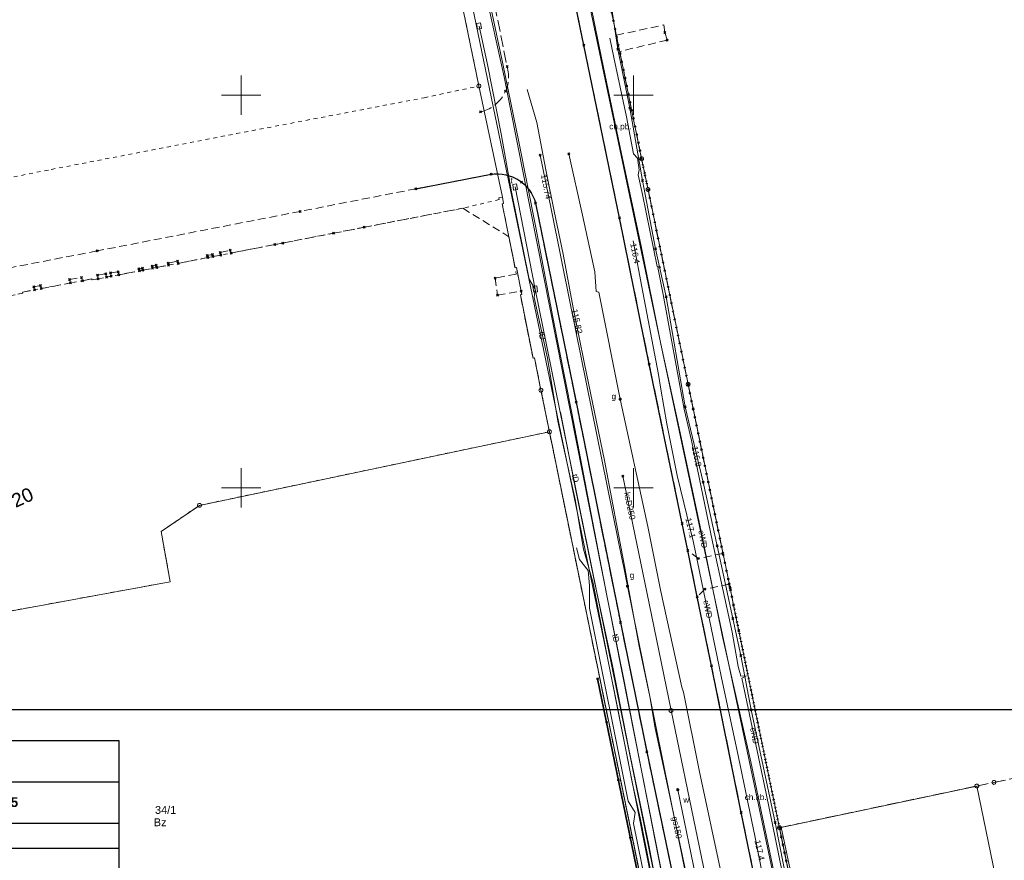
# Model space of a CAD drawing. Extents: x 6472695 to 6473494, y 5822279 to 5823456.
# Tile 40 of 51: x 6472872 to 6472997, y 5822753 to 5822860. Entities that reach past the tile are written whole.
import ezdxf
from ezdxf.enums import TextEntityAlignment as Align

# ---------------------------------------------------------------- set-up
doc = ezdxf.new("R2010")
doc.units = 0
for name, pattern in [('ACAD_ISO02W100', [15, 12, -3]), ('KROPK2', [1, 0.05, -0.95]), ('PRZER1-1', [1, 0.5, -0.5]), ('PRZER2-1', [1.5, 1, -0.5]), ('PRZER3-1', [2, 1.5, -0.5])]:
    doc.linetypes.add(name, pattern=pattern)
doc.layers.get('0').update_dxf_attribs({"linetype": 'CONTINUOUS'})
for name, color, linetype, lineweight in [('EGDE', 7, 'CONTINUOUS', 18), ('EGDE_O', 7, 'CONTINUOUS', 18), ('EGPG', 7, 'CONTINUOUS', 18), ('GESJAE', 7, 'CONTINUOUS', 50), ('GESJAE_O', 7, 'CONTINUOUS', 50), ('GSPPRB', 7, 'CONTINUOUS', 18), ('GUPPRZ_O', 7, 'CONTINUOUS', 18), ('OTKC', 7, 'CONTINUOUS', 18), ('OTKC_O', 7, 'CONTINUOUS', 18), ('OTKJ', 7, 'CONTINUOUS', 18), ('OTKK', 7, 'CONTINUOUS', 25), ('OTOO', 7, 'CONTINUOUS', 35), ('Ramka sekcyjna', 7, 'CONTINUOUS', 18), ('SUPW', 7, 'CONTINUOUS', 18), ('SUPW_O', 7, 'CONTINUOUS', 18), ('SUSP', 7, 'CONTINUOUS', 18)]:
    doc.layers.add(name, color=color, linetype=linetype, lineweight=lineweight)
for name, color, linetype, lineweight, true_color in [('EGKK', 7, 'CONTINUOUS', 18, 0x24bc24), ('EGUG', 7, 'CONTINUOUS', 18, 0x008000), ('EGUG_O', 7, 'CONTINUOUS', 18, 0x008000), ('SUEP', 1, 'CONTINUOUS', 18, 0xff0000), ('SUEP_O', 1, 'CONTINUOUS', 18, 0xff0000), ('SUGP', 7, 'CONTINUOUS', 18, 0xbfbf00), ('SUGP_O', 7, 'CONTINUOUS', 18, 0xbfbf00), ('SUGW', 7, 'CONTINUOUS', 18, 0xbfbf00), ('SUGW_O', 7, 'CONTINUOUS', 18, 0xbfbf00), ('SUKP', 7, 'CONTINUOUS', 18, 0x803300), ('SUKP_O', 7, 'CONTINUOUS', 18, 0x803300), ('SUTP', 7, 'CONTINUOUS', 18, 0xff9100), ('SUTP_O', 7, 'CONTINUOUS', 18, 0xff9100), ('SUWP', 5, 'CONTINUOUS', 18, 0x0000ff), ('SUWW', 5, 'CONTINUOUS', 18, 0x0000ff), ('SUWW_O', 5, 'CONTINUOUS', 18, 0x0000ff)]:
    doc.layers.add(name, color=color, linetype=linetype, lineweight=lineweight, true_color=true_color)
doc.styles.add('Arial', font='Arial')

# ---------------------------------------------------------------- blocks, each defined once
blk = doc.blocks.new('D_GSPPRB0')
at = {"color": 0, "lineweight": 18}
for points in [[(-0.12726, -0.12726), (0.12726, 0.12726)], [(-0.12726, 0.12726), (0.12726, -0.12726)]]:
    blk.add_lwpolyline(points, dxfattribs=at)
blk = doc.blocks.new('D_GUPGZA1')
blk.add_hatch(color=0).paths.add_polyline_path([(-0.2, 0), (-0.193185, -0.051764), (-0.173205, -0.1), (-0.141421, -0.141421), (-0.1, -0.173205), (-0.051764, -0.193185), (0, -0.2), (0.051764, -0.193185), (0.1, -0.173205), (0.141421, -0.141421), (0.173205, -0.1), (0.193185, -0.051764), (0.2, 0), (0.193185, 0.051764), (0.173205, 0.1), (0.141421, 0.141421), (0.1, 0.173205), (0.051764, 0.193185), (0, 0.2), (-0.051764, 0.193185), (-0.1, 0.173205), (-0.141421, 0.141421), (-0.173205, 0.1), (-0.193185, 0.051764)])
blk = doc.blocks.new('D_GUPIWZ1_3')
at = {"color": 0}
blk.add_lwpolyline([(0.375, -0.25), (-0.375, -0.25), (-0.375, 0.25), (0.375, 0.25)], close=True, dxfattribs=at)
blk = doc.blocks.new('D_GEPPGD1_1')
at = {"color": 0}
blk.add_lwpolyline([(0, 0.25), (0.077254, 0.237764), (0.146946, 0.202254), (0.202254, 0.146946), (0.237764, 0.077254), (0.25, 0), (0.237764, -0.077254), (0.202254, -0.146946), (0.146946, -0.202254), (0.077254, -0.237764), (0, -0.25), (-0.077254, -0.237764), (-0.146946, -0.202254), (-0.202254, -0.146946), (-0.237764, -0.077254), (-0.25, 0), (-0.237764, 0.077254), (-0.202254, 0.146946), (-0.146946, 0.202254), (-0.077254, 0.237764)], close=True, dxfattribs=at)
blk = doc.blocks.new('D_GEPPGD1_2')
blk.add_hatch(color=0).paths.add_polyline_path([(0, -0.045), (0.013906, -0.042798), (0.02645, -0.036406), (0.036406, -0.02645), (0.042798, -0.013906), (0.045, 0), (0.042798, 0.013906), (0.036406, 0.02645), (0.02645, 0.036406), (0.013906, 0.042798), (0, 0.045), (-0.013906, 0.042798), (-0.02645, 0.036406), (-0.036406, 0.02645), (-0.042798, 0.013906), (-0.045, 0), (-0.042798, -0.013906), (-0.036406, -0.02645), (-0.02645, -0.036406), (-0.013906, -0.042798)])
blk = doc.blocks.new('D_GUPIWZ1_1')
at = {"color": 0}
blk.add_lwpolyline([(0, 0.25), (0.064705, 0.241481), (0.125, 0.216506), (0.176777, 0.176777), (0.216506, 0.125), (0.241481, 0.064705), (0.25, 0), (0.241481, -0.064705), (0.216506, -0.125), (0.176777, -0.176777), (0.125, -0.216506), (0.064705, -0.241481), (0, -0.25), (-0.064705, -0.241481), (-0.125, -0.216506), (-0.176777, -0.176777), (-0.216506, -0.125), (-0.241481, -0.064705), (-0.25, 0), (-0.241481, 0.064705), (-0.216506, 0.125), (-0.176777, 0.176777), (-0.125, 0.216506), (-0.064705, 0.241481)], close=True, dxfattribs=at)
blk = doc.blocks.new('D_GUPWZA1')
blk.add_hatch(color=0).paths.add_polyline_path([(-0.2, 0), (-0.193185, -0.051764), (-0.173205, -0.1), (-0.141421, -0.141421), (-0.1, -0.173205), (-0.051764, -0.193185), (0, -0.2), (0.051764, -0.193185), (0.1, -0.173205), (0.141421, -0.141421), (0.173205, -0.1), (0.193185, -0.051764), (0.2, 0), (0.193185, 0.051764), (0.173205, 0.1), (0.141421, 0.141421), (0.1, 0.173205), (0.051764, 0.193185), (0, 0.2), (-0.051764, 0.193185), (-0.1, 0.173205), (-0.141421, 0.141421), (-0.173205, 0.1), (-0.193185, 0.051764)])
blk = doc.blocks.new('D_KOLO')
blk.add_hatch(color=0).paths.add_polyline_path([(-0.175, 0), (-0.169037, -0.045293), (-0.151554, -0.0875), (-0.123744, -0.123744), (-0.0875, -0.151554), (-0.045293, -0.169037), (0, -0.175), (0.045293, -0.169037), (0.0875, -0.151554), (0.123744, -0.123744), (0.151554, -0.0875), (0.169037, -0.045293), (0.175, 0), (0.169037, 0.045293), (0.151554, 0.0875), (0.123744, 0.123744), (0.0875, 0.151554), (0.045293, 0.169037), (0, 0.175), (-0.045293, 0.169037), (-0.0875, 0.151554), (-0.123744, 0.123744), (-0.151554, 0.0875), (-0.169037, 0.045293)])
blk = doc.blocks.new('D_GSLKOG1')
blk.add_hatch(color=0).paths.add_polyline_path([(-0.175, 0), (-0.169037, -0.045293), (-0.151554, -0.0875), (-0.123744, -0.123744), (-0.0875, -0.151554), (-0.045293, -0.169037), (0, -0.175), (0.045293, -0.169037), (0.0875, -0.151554), (0.123744, -0.123744), (0.151554, -0.0875), (0.169037, -0.045293), (0.175, 0), (0.169037, 0.045293), (0.151554, 0.0875), (0.123744, 0.123744), (0.0875, 0.151554), (0.045293, 0.169037), (0, 0.175), (-0.045293, 0.169037), (-0.0875, 0.151554), (-0.123744, 0.123744), (-0.151554, 0.0875), (-0.169037, 0.045293)])
blk = doc.blocks.new('G$C47A62AB3')
blk.add_line((25.95, -27.43), (25.95, -72.24))
at = {"linetype": 'ACAD_ISO02W100', "lineweight": 106}
blk.add_line((66.1, -77.36), (105.46, -77.36), dxfattribs=at)
blk.add_lwpolyline([(0, 0), (120.69, 0), (120.69, -195.14), (0.03, -195.14)], close=True)
at = {"color": 7}
for points in [[(-0.14, -10.54), (120.59, -10.54)], [(60.88, -148.28), (60.88, -10.54)], [(0.03, -21.03), (120.77, -21.03)], [(0.03, -27.43), (120.77, -27.43)], [(120.59, -33.83), (25.95, -33.83)], [(0.03, -40.23), (120.59, -40.23)], [(120.77, -46.64), (25.95, -46.64)], [(-0.14, -53.04), (120.59, -53.04)], [(120.77, -59.44), (0.03, -59.44)], [(120.77, -65.84), (26.21, -65.84)], [(120.77, -72.24), (0.03, -72.24)], [(0.03, -82.73), (120.59, -82.73)], [(0.03, -99.77), (120.59, -99.77)], [(0.03, -106.17), (120.59, -106.17)], [(-0.14, -112.57), (120.59, -112.57)], [(0, -118.97), (120.59, -118.97)], [(0.03, -125.37), (120.59, -125.37)], [(0.03, -131.77), (120.59, -131.77)], [(0.03, -138.17), (120.59, -138.17)]]:
    blk.add_lwpolyline(points, dxfattribs=at)
for points in [[(-0.04, -148.28), (120.69, -148.28)], [(120.59, -195.14), (0.03, -195.14)]]:
    blk.add_lwpolyline(points)
at = {"color": 7, "attachment_point": 1, "style": 'Arial'}
for s, insert, char_height, width in [('{\\fArial|b1|i0|c238|p34;MAPA DO CELÓW PROJEKTOWYCH}', (29.68, -2.04), 2.5, 64.9903), ('{\\fArial|b1|i0|c238|p34;Oznaczenie kancelaryjne zgłoszenia}', (0.87, -12.27), 2.5, 64.9903), ('{\\fArial|b1|i0|c238|p34;GK.U.6640.579.2025}', (62.07, -14.43), 2.5, 64.9903), ('{\\fArial|b1|i0|c238|p34;pracy geodezyjnej}', (0.87, -16.72), 2.5, 64.9903), ('{\\fArial|b1|i0|c238|p34;Nazwa miejscowości}', (1.08, -22.94), 2.5, 64.9903), ('{\\fArial|b1|i0|c238|p34;Gniezno}', (62.07, -22.94), 2.5, 64.9903), ('{\\fArial|b1|i0|c238|p34;identyfikator}', (27.34, -29.37), 2.5, 64.9903), ('{\\fArial|b1|i0|c238|p34;300301_1}', (62.11, -29.37), 2.5, 64.9903), ('{\\fArial|b1|i0|c238|p34;ewidencyjna}', (1.43, -33.08), 2.5, 64.9903), ('{\\fArial|b1|i0|c238|p34;nazwa}', (27.34, -35.75), 2.5, 64.9903), ('{\\fArial|b1|i0|c238|p34;Gniezno}', (62.26, -35.75), 2.5, 64.9903), ('{\\fArial|b1|i0|c238|p34;identyfikator}', (27.34, -42.18), 2.5, 64.9903), ('{\\fArial|b1|i0|c238|p34;0001}', (62.33, -42.18), 2.5, 64.9903), ('{\\fArial|b1|i0|c238|p34;ewidencyjny}', (1.22, -46.19), 2.5, 64.9903), ('{\\fArial|b1|i0|c238|p34;nazwa}', (27.34, -48.56), 2.5, 64.9903), ('{\\fArial|b1|i0|c238|p34;Gniezno}', (61.97, -48.56), 2.5, 64.9903), ('{\\fArial|b1|i0|c238|p34;1:500}', (62.36, -54.93), 2.5, 64.9903), ('{\\fArial|b1|i0|c238|p34;Nazwa układu}', (1.22, -61.55), 2.5, 64.9903), ('{\\fArial|b1|i0|c238|p34;prostokątnych}', (26.96, -61.34), 2.5, 64.9903), ('{\\fArial|b1|i0|c238|p34;2000 południk 18}', (61.98, -61.28), 2.5, 64.9903), ('{\\fArial|b1|i0|c238|p34;współrzędnych}', (0.44, -65.4), 2.5, 64.9903), ('{\\fArial|b1|i0|c238|p34;układu wysokości}', (26.96, -67.76), 2.5, 64.9903), ('{\\fArial|b1|i0|c238|p34;PL-EVRF-2007NH}', (62.22, -67.78), 2.5, 64.9903), ('{\\fArial|b1|i0|c238|p34;Oznaczenie granic obszaru, który }', (1.21, -74.15), 2.5, 64.9903), ('{\\fArial|b1|i0|c238|p34;był przedmiotem aktualizacji }', (1.21, -78.25), 2.5, 64.9903), ('{\\fArial|b0|i0|c238|p34;Informacja o służebnościach gruntowych}', (1.06, -84.53), 2.35, 64.9903), ('{\\fArial|b0|i0|c238|p34;mających wpływ na zagospodarowanie}', (1.06, -88.18), 2.35, 64.9903), ('{\\fArial|b0|i0|c238|p34;Wykonanie niniejszej mapy nie było poprzedzone}', (61.93, -86.04), 1.8, 64.9903), ('{\\fArial|b0|i0|c238|p34;ustaleniami dotyczącymi ewentualnych służebności}', (61.93, -88.94), 1.8, 64.9903), ('{\\fArial|b0|i0|c238|p34;gruntów, zlokalizowanych w granicach}', (1.06, -91.88), 2.35, 64.9903), ('{\\fArial|b0|i0|c238|p34;gruntowych, obciążających grunty położone w}', (61.93, -91.76), 1.8, 64.9903), ('{\\fArial|b0|i0|c238|p34;granicach projektowanej inwestycji budowlanej.}', (61.93, -94.66), 1.8, 64.9903), ('{\\fArial|b0|i0|c238|p34;projektowanej inwestycji}', (1.06, -95.56), 2.35, 64.9903), ('{\\fArial|b1|i0|c238|p34;Data opracowania mapy}', (1.18, -101.7), 2.5, 64.9903), ('{\\fArial|b1|i0|c238|p34;19 lutego 2025 r.}', (62.03, -101.7), 2.5, 64.9903), ('{\\fArial|b1|i0|c238|p34;Arkusz mapy ewid. nr}', (1.07, -108.13), 2.5, 64.9903), ('{\\fArial|b1|i0|c238|p34;10, 20, 28}', (62.04, -108.13), 2.5, 64.9903), ('{\\fArial|b1|i0|c238|p34;wg zasięgu}', (62.06, -114.55), 2.5, 64.9903), ('{\\fArial|b1|i0|c238|p34;Wyszyńskiego, 3 Maja, Dąbrówki}', (62.18, -120.98), 2.5, 64.9903), ('{\\fArial|b1|i0|c238|p34;Księga Wieczysta nr}', (1.34, -127.34), 2.5, 64.9903), ('{\\fArial|b1|i0|c238|p34;wg zasięgu}', (62.2, -127.34), 2.5, 64.9903), ('{\\fArial|b1|i0|c238|p34;Powierzchnia }', (1.34, -133.75), 2.5, 64.9903), ('{\\fArial|b1|i0|c238|p34;wg zasięgu}', (62.23, -133.75), 2.5, 64.9903), ('{\\fArial|b1|i0|c238|p34;6.180.17.14.1.3}', (62.12, -140.14), 2.5, 50.9014)]:
    blk.add_mtext(s, dxfattribs=dict(at, insert=insert, char_height=char_height, width=width))
at = {"attachment_point": 1, "style": 'Arial'}
for s, insert, char_height, width in [('{\\fArial|b1|i0|c238|p34;Jednostka}', (1.36, -29.37), 2.5, 64.9903), ('{\\fArial|b1|i0|c238|p34;Obręb}', (1.15, -42.18), 2.5, 64.9903), ('{\\fArial|b1|i0|c238|p34;Skala mapy}', (1.22, -55.02), 2.5, 64.9903), ('{\\fArial|b1|i0|c238|p34;Działka nr}', (1.35, -114.55), 2.5, 64.9903), ('{\\fArial|b1|i0|c238|p34;Ulica}', (1.35, -120.98), 2.5, 64.9903), ('{\\fArial|b1|i0|c238|p34;Sekcja nr}', (1.21, -140.14), 2.5, 20.0609), ('{\\fArial|b0|i0|c238|p34;..................................................................}', (1.68, -162.96), 2, 64.9903), ('{\\fArial|b0|i0|c238|p34;nazwa/imię i nazwisko wykonawcy}', (1.68, -166.24), 2, 64.9903), ('{\\fArial|b0|i0|c238|p34;podpis osoby reprezentującej wykonawcę}', (1.68, -169.51), 2, 64.9903), ('{\\fArial|b0|i0|c238|p34;..................................................................}', (2.18, -185.46), 2, 64.9903), ('{\\fArial|b0|i0|c238|p34;imię i nazwisko geodety uprawnionego,}', (2.18, -188.7), 2, 64.9903), ('{\\fArial|b0|i0|c238|p34;nr uprawnień i podpis geodety, który opracował mapę}', (2.18, -192.01), 2, 71.3822)]:
    blk.add_mtext(s, dxfattribs=dict(at, insert=insert, char_height=char_height, width=width))

msp = doc.modelspace()

# ---------------------------------------------------------------- linework, layer by layer
at = {"color": 255}
msp.add_lwpolyline([(6472822.06, 5822771.79), (6473122.06, 5822771.79), (6473122.06, 5822561.79), (6472822.06, 5822561.79)], close=True, dxfattribs=at)
at = {"layer": 'EGDE', "linetype": 'Continuous', "lineweight": 18}
for points in [[(6472943.62, 5822878.04), (6472948.29, 5822855.27), (6472951.03, 5822841.89), (6472951.84, 5822837.98), (6472956.95, 5822813.18), (6472962.29, 5822787.28), (6472962.75, 5822785.03), (6472968.58, 5822756.73), (6472971.81, 5822741.06)], [(6472952.48, 5822742.57), (6472939.28, 5822807.14), (6472938.2, 5822812.43), (6472937.38, 5822816.53), (6472937.2, 5822816.49), (6472935.58, 5822824.59), (6472935.76, 5822824.63), (6472935.07, 5822828.06), (6472934.9, 5822828.03), (6472933.27, 5822836.16), (6472933.45, 5822836.2), (6472933.29, 5822837.01), (6472930.29, 5822851.16), (6472928.94, 5822857.77), (6472926.69, 5822868.76)], [(6472834.8, 5822767.83), (6472826.57, 5822788.95), (6472850.08, 5822794.49), (6472853.88, 5822781.26), (6472890.97, 5822788.04), (6472889.81, 5822794.44), (6472894.7, 5822797.77), (6472939.28, 5822807.14), (6472952.48, 5822742.57), (6472927.85, 5822737.8), (6472888.41, 5822729.38), (6472884.42, 5822728.63)]]:
    msp.add_lwpolyline(points, dxfattribs=at)
msp.add_lwpolyline([(6472996.96, 5822746.37), (6472993.72, 5822762.04), (6472968.58, 5822756.73), (6472971.81, 5822741.06)], close=True, dxfattribs=at)
at = {"layer": 'EGKK', "linetype": 'PRZER3-1', "lineweight": 18}
msp.add_lwpolyline([(6472993.72, 5822762.04), (6472995.91, 5822762.5), (6473022.07, 5822767.89), (6473021.86, 5822756.53), (6473021.87, 5822751.63), (6473021.92, 5822738.34), (6473021.93, 5822733.29), (6473022.83, 5822725.57), (6473024.75, 5822718.15), (6473027.57, 5822708.54), (6473026.58, 5822708.28), (6473015.56, 5822705.19), (6473012.79, 5822704.41), (6473014.18, 5822699.9), (6473006.86, 5822688.42), (6472983.71, 5822683.31), (6472974.44, 5822728.32), (6472971.81, 5822741.06), (6472968.58, 5822756.73)], close=True, dxfattribs=at)
at = {"layer": 'EGUG', "linetype": 'PRZER1-1', "lineweight": 18}
for points in [[(6472899.47, 5822999.9), (6472917.65, 5823004.79), (6472920.65, 5822991.5), (6472928.16, 5822955.75), (6472929.08, 5822951.37), (6472936.79, 5822912.54), (6472940.61, 5822894.27), (6472943.62, 5822878.04), (6472948.29, 5822855.27), (6472951.03, 5822841.89), (6472951.84, 5822837.98), (6472956.95, 5822813.18), (6472962.29, 5822787.28), (6472962.75, 5822785.03), (6472968.58, 5822756.73), (6472971.81, 5822741.06), (6472974.44, 5822728.32), (6472983.71, 5822683.31), (6472985.51, 5822675.13), (6472989.41, 5822656.05), (6472990.11, 5822652.62), (6472993.59, 5822651.16)], [(6472862.21, 5822837.82), (6472875.83, 5822840.54), (6472899.41, 5822845.09), (6472923.33, 5822849.66), (6472930.29, 5822851.16), (6472928.94, 5822857.77), (6472926.69, 5822868.76), (6472923.49, 5822884.39), (6472919.92, 5822901.86), (6472916.38, 5822919.13), (6472916.32, 5822919.12), (6472913.25, 5822933.82), (6472910.08, 5822948.94), (6472909.76, 5822950.51), (6472906.5, 5822966.02), (6472902.98, 5822982.86), (6472902.42, 5822985.47), (6472901.78, 5822988.51)], [(6472933.29, 5822837.01), (6472932.84, 5822836.92), (6472932.89, 5822836.7), (6472928.24, 5822835.6), (6472900.22, 5822830.18), (6472885.43, 5822827.31), (6472881, 5822826.47), (6472880.98, 5822826.6), (6472872.17, 5822824.92), (6472872.2, 5822824.78), (6472867.56, 5822823.89)], [(6472952.48, 5822742.57), (6472939.28, 5822807.14), (6472938.2, 5822812.43), (6472937.38, 5822816.53), (6472937.2, 5822816.49), (6472935.58, 5822824.59), (6472935.76, 5822824.63), (6472935.07, 5822828.06), (6472934.9, 5822828.03), (6472933.27, 5822836.16), (6472933.45, 5822836.2), (6472933.29, 5822837.01)], [(6472834.8, 5822767.83), (6472826.57, 5822788.95), (6472850.08, 5822794.49), (6472853.88, 5822781.26), (6472890.97, 5822788.04), (6472889.81, 5822794.44), (6472894.7, 5822797.77), (6472939.28, 5822807.14), (6472952.48, 5822742.57), (6472927.85, 5822737.8), (6472888.41, 5822729.38), (6472884.42, 5822728.63)]]:
    msp.add_lwpolyline(points, dxfattribs=at)
msp.add_lwpolyline([(6472993.72, 5822762.04), (6472995.91, 5822762.5), (6473022.07, 5822767.89), (6473021.86, 5822756.53), (6473021.87, 5822751.63), (6473021.92, 5822738.34), (6473021.93, 5822733.29), (6473022.83, 5822725.57), (6473024.75, 5822718.15), (6473027.57, 5822708.54), (6473026.58, 5822708.28), (6473015.56, 5822705.19), (6473012.79, 5822704.41), (6473014.18, 5822699.9), (6473006.86, 5822688.42), (6472983.71, 5822683.31), (6472974.44, 5822728.32), (6472971.81, 5822741.06), (6472968.58, 5822756.73)], close=True, dxfattribs=at)
at = {"layer": 'GESJAE', "linetype": 'KROPK2', "lineweight": 50, "elevation": 10.22}
for points in [[(6472943.62, 5822878.04), (6472948.29, 5822855.27), (6472951.03, 5822841.89), (6472951.84, 5822837.98), (6472956.95, 5822813.18), (6472962.29, 5822787.28), (6472962.75, 5822785.03), (6472968.58, 5822756.73), (6472971.81, 5822741.06)], [(6473105.09, 5822706.12), (6473085.72, 5822699.25), (6473085.22, 5822702.05), (6473043.57, 5822688.83), (6473036.98, 5822676.43), (6473019.75, 5822666.38), (6472997.96, 5822653.73), (6472993.59, 5822651.16), (6472990.11, 5822652.62), (6472989.41, 5822656.05), (6472985.51, 5822675.13), (6472983.71, 5822683.31), (6472974.44, 5822728.32), (6472971.81, 5822741.06), (6472968.58, 5822756.73), (6472962.75, 5822785.03), (6472962.29, 5822787.28), (6472956.95, 5822813.18), (6472951.84, 5822837.98), (6472951.03, 5822841.89), (6472948.29, 5822855.27), (6472943.62, 5822878.04)]]:
    msp.add_lwpolyline(points, dxfattribs=at)
at = {"layer": 'OTKC', "linetype": 'PRZER2-1', "lineweight": 18, "elevation": 10.18}
for points in [[(6472943.62, 5822878.04), (6472947.75, 5822857.87), (6472947.8, 5822857.63), (6472953.86, 5822858.93), (6472953.98, 5822857.97), (6472954.29, 5822856.99), (6472948.23, 5822855.56), (6472948.29, 5822855.27), (6472951.03, 5822841.89), (6472951.84, 5822837.98), (6472952.94, 5822832.63), (6472956.95, 5822813.18), (6472957.09, 5822812.5), (6472957.59, 5822810.06), (6472959.2, 5822802.25), (6472959.61, 5822800.25), (6472959.72, 5822799.75), (6472961.38, 5822791.66), (6472958.25, 5822791.01), (6472956.9, 5822792.01), (6472956.19, 5822795.45), (6472952, 5822815.74), (6472948.2, 5822834.36), (6472943.66, 5822856.35), (6472939.58, 5822876.03, -0.222648)], [(6472957.13, 5822740.45), (6472951.69, 5822766.4), (6472948.33, 5822782.87), (6472942.69, 5822810.89), (6472937.51, 5822836.25, 0.380611), (6472931.86, 5822839.92), (6472922.27, 5822838.07), (6472907.54, 5822835.2), (6472881.65, 5822830.16), (6472858.87, 5822825.75)]]:
    msp.add_lwpolyline(points, format="xyb", dxfattribs=at)
msp.add_lwpolyline([(6472871.56, 5822824.66), (6472872.2, 5822824.78), (6472872.17, 5822824.92), (6472873.68, 5822825.2), (6472873.59, 5822825.6), (6472874.45, 5822825.78), (6472874.54, 5822825.37), (6472878.25, 5822826.08), (6472878.14, 5822826.51), (6472879.66, 5822826.78), (6472879.78, 5822826.37), (6472880.98, 5822826.6), (6472881, 5822826.47), (6472881.8, 5822826.62), (6472881.7, 5822827.07), (6472882.78, 5822827.26), (6472882.84, 5822826.82), (6472883.47, 5822826.94), (6472883.38, 5822827.38), (6472884.35, 5822827.52), (6472884.42, 5822827.12), (6472885.43, 5822827.31), (6472887.04, 5822827.63), (6472886.98, 5822827.88), (6472887.43, 5822827.98), (6472887.48, 5822827.71), (6472888.71, 5822827.95), (6472888.66, 5822828.24), (6472889.19, 5822828.34), (6472889.26, 5822828.06), (6472890.74, 5822828.35), (6472890.71, 5822828.6), (6472891.91, 5822828.87), (6472891.97, 5822828.58), (6472895.75, 5822829.32), (6472895.7, 5822829.58), (6472896.34, 5822829.71), (6472896.39, 5822829.44), (6472897.4, 5822829.64), (6472897.32, 5822829.96), (6472898.63, 5822830.26), (6472898.72, 5822829.89), (6472900.22, 5822830.18), (6472904.28, 5822830.97), (6472905.31, 5822831.17), (6472911.79, 5822832.42), (6472913.32, 5822832.72), (6472915.67, 5822833.17), (6472928.24, 5822835.6), (6472934.11, 5822831.97), (6472935.06, 5822827.2), (6472932.36, 5822826.7), (6472932.66, 5822824.51), (6472935.68, 5822825.03), (6472935.76, 5822824.63), (6472935.58, 5822824.59), (6472937.2, 5822816.49), (6472937.38, 5822816.53), (6472938.2, 5822812.43), (6472938.25, 5822812.17), (6472939.28, 5822807.14), (6472944.83, 5822780.02), (6472945.67, 5822775.88), (6472952.48, 5822742.57)], dxfattribs=at)
msp.add_lwpolyline([(6472973.03, 5822735.13), (6472971.61, 5822742.05), (6472968.58, 5822756.73), (6472967.37, 5822762.61), (6472965.13, 5822773.48), (6472963.41, 5822781.83), (6472962.75, 5822785.03), (6472962.34, 5822787.03), (6472962.29, 5822787.24), (6472962.19, 5822787.74), (6472959.06, 5822787.09), (6472958.1, 5822786.12), (6472959.93, 5822777.33), (6472963.7, 5822758.68), (6472967.5, 5822740.35), (6472967.56, 5822740.05), (6472969.21, 5822740.31), (6472969.53, 5822738.78), (6472967.87, 5822738.51), (6472968.6, 5822734.8), (6472969.82, 5822734.71)], close=True, dxfattribs=at)
at = {"layer": 'OTKJ', "color": 4, "linetype": 'PRZER3-1', "lineweight": 18, "true_color": 0x00ffff, "elevation": 10.18}
msp.add_lwpolyline([(6472900.8, 5822990.16, -0.410377), (6472906.86, 5822985.38), (6472908.71, 5822976.35), (6472910.96, 5822965.41), (6472912.33, 5822958.55), (6472915.01, 5822945.49), (6472919.9, 5822921.94), (6472924.93, 5822897.22), (6472928.27, 5822881.28), (6472930.7, 5822869.36), (6472933.89, 5822853.64, -0.431777), (6472930.5, 5822847.85)], format="xyb", dxfattribs=at)
at = {"layer": 'OTKJ', "linetype": 'PRZER3-1', "lineweight": 18, "elevation": 10.18}
for points in [[(6472967.5, 5822740.35), (6472963.7, 5822758.68), (6472959.93, 5822777.33), (6472958.1, 5822786.12), (6472956.9, 5822792.01), (6472956.19, 5822795.45), (6472952, 5822815.74), (6472948.2, 5822834.36), (6472943.66, 5822856.35), (6472939.58, 5822876.03, -0.225842)], [(6472931.86, 5822839.92, -0.380611), (6472937.51, 5822836.25), (6472942.69, 5822810.89), (6472948.33, 5822782.87), (6472951.69, 5822766.4), (6472957.13, 5822740.45), (6472959.71, 5822727.87), (6472961.72, 5822717.92), (6472967.7, 5822688.68), (6472971.92, 5822668.47), (6472976.7, 5822644.79)]]:
    msp.add_lwpolyline(points, format="xyb", dxfattribs=at)
at = {"layer": 'OTKK', "linetype": 'Continuous', "lineweight": 25, "elevation": 10.18}
for points in [[(6472967.5, 5822740.35), (6472963.7, 5822758.68), (6472959.93, 5822777.33), (6472958.1, 5822786.12), (6472956.9, 5822792.01), (6472956.19, 5822795.45), (6472952, 5822815.74), (6472948.2, 5822834.36), (6472943.66, 5822856.35), (6472939.58, 5822876.03, -0.222648)], [(6472922.27, 5822838.07), (6472931.86, 5822839.92, -0.380611), (6472937.51, 5822836.25), (6472942.69, 5822810.89), (6472948.33, 5822782.87), (6472951.69, 5822766.4), (6472957.13, 5822740.45)]]:
    msp.add_lwpolyline(points, format="xyb", dxfattribs=at)
at = {"layer": 'OTOO', "linetype": 'Continuous', "lineweight": 35, "elevation": 10.18}
msp.add_lwpolyline([(6472945.42, 5822775.68), (6472952.24, 5822742.58), (6472949.05, 5822741.9)], dxfattribs=at)
at = {"layer": 'OTOO', "linetype": 'Continuous', "lineweight": 18, "elevation": 10.18}
for points in [[(6472973.05, 5822735.15), (6472968.57, 5822756.75), (6472968.81, 5822756.78)], [(6472968.81, 5822756.78), (6472973.37, 5822735.24), (6472973.05, 5822735.15)]]:
    msp.add_lwpolyline(points, dxfattribs=at)
at = {"layer": 'Ramka sekcyjna', "color": 7, "linetype": 'Continuous', "lineweight": 18, "elevation": 100, "flags": 128}
for points in [[(6472900, 5822847.5), (6472900, 5822852.5)], [(6472950, 5822847.5), (6472950, 5822852.5)], [(6472902.5, 5822850), (6472897.5, 5822850)], [(6472952.5, 5822850), (6472947.5, 5822850)]]:
    msp.add_lwpolyline(points, dxfattribs=at)
at = {"layer": 'Ramka sekcyjna', "linetype": 'Continuous', "lineweight": 18, "elevation": 100, "flags": 128}
for points in [[(6472900, 5822797.5), (6472900, 5822802.5)], [(6472950, 5822797.5), (6472950, 5822802.5)], [(6472902.5, 5822800), (6472897.5, 5822800)], [(6472952.5, 5822800), (6472947.5, 5822800)]]:
    msp.add_lwpolyline(points, dxfattribs=at)
at = {"layer": 'SUEP', "linetype": 'Continuous', "lineweight": 18, "elevation": 10.14}
for points in [[(6472932.32, 5822921.09), (6472937.48, 5822895.53), (6472941.53, 5822875.05), (6472953.43, 5822818.49), (6472964.77, 5822765.08), (6472976.97, 5822707.35), (6472988.37, 5822655.81), (6472991.48, 5822646.77), (6472996.79, 5822637.16), (6472991.46, 5822633.14), (6472991.21, 5822631.96), (6472993.91, 5822632.3)], [(6472971.21, 5822735.21), (6472967.54, 5822752.78), (6472964.95, 5822765.13), (6472961.29, 5822781.25), (6472958.6, 5822794.43), (6472955.8, 5822807.61), (6472953.43, 5822818.49), (6472950.96, 5822830.75), (6472948.29, 5822843.33), (6472945.93, 5822854.74), (6472944.16, 5822863.31), (6472941.69, 5822875.97), (6472941.12, 5822878.62), (6472939.14, 5822888.29), (6472937.02, 5822894.61)], [(6472969.79, 5822746.94), (6472966.88, 5822761.08), (6472963.79, 5822775.79), (6472964.37, 5822776.06), (6472963.66, 5822776.03), (6472963.34, 5822777.27), (6472962.55, 5822781.64), (6472960.06, 5822793.11), (6472957.38, 5822806.01), (6472956.44, 5822810.03), (6472953.77, 5822824.62), (6472953.07, 5822828.06), (6472953.47, 5822828.1), (6472952.99, 5822828.16), (6472951.12, 5822837.36), (6472950.57, 5822839.86), (6472950.73, 5822840.5), (6472950.48, 5822841.97), (6472950, 5822842.53), (6472949.12, 5822847.25), (6472947.47, 5822854.77), (6472946.99, 5822857.26)], [(6472949.95, 5822831.44), (6472951.19, 5822824.92), (6472953.19, 5822814.44), (6472953.49, 5822812.58), (6472954.24, 5822808.13), (6472955.55, 5822801.56), (6472957.63, 5822793.04), (6472961.14, 5822776.02), (6472963.36, 5822765.7), (6472965.5, 5822755.5), (6472967.72, 5822744.03), (6472970.33, 5822731.15), (6472972.91, 5822718.64), (6472975.25, 5822707.59)], [(6472942.71, 5822792.38), (6472943.12, 5822790.88), (6472944.22, 5822789.47), (6472944.4, 5822787.57), (6472944.39, 5822784.66), (6472949.31, 5822760.09), (6472950.22, 5822758.65), (6472949.99, 5822757.27), (6472955.49, 5822730.33), (6472956.51, 5822728.8), (6472956.58, 5822727.49), (6472955.81, 5822726.21), (6472956.17, 5822726.23), (6472958.36, 5822718.17), (6472962.03, 5822699.73), (6472962.8, 5822698.2), (6472962.59, 5822697.03)]]:
    msp.add_lwpolyline(points, dxfattribs=at)
at = {"layer": 'SUGP', "linetype": 'Continuous', "lineweight": 18, "elevation": 10.14}
for points in [[(6472965.71, 5822707.55), (6472965.33, 5822709.32), (6472961.52, 5822727.29), (6472959.08, 5822739.07), (6472957.14, 5822748.9), (6472954.43, 5822761.49), (6472952.76, 5822769.4), (6472952.06, 5822773.45), (6472950.72, 5822779.84), (6472949.3, 5822787.42), (6472948.87, 5822789.81), (6472946.29, 5822803.48), (6472943.75, 5822815.78), (6472942.29, 5822822.9), (6472941.03, 5822829.77), (6472939.87, 5822835.23), (6472938.81, 5822840.49), (6472937.68, 5822846.53), (6472936.43, 5822850.7)], [(6472965.01, 5822709.52), (6472962.04, 5822724.15), (6472959.31, 5822737.65), (6472958.92, 5822739.6), (6472951.99, 5822773.86), (6472949.83, 5822784.54), (6472949.23, 5822787.47), (6472948.7, 5822790.09), (6472948.64, 5822790.41), (6472942.02, 5822823.08), (6472939.5, 5822835.54), (6472938.12, 5822842.36)], [(6472941.75, 5822842.51), (6472943.49, 5822834.72), (6472945.05, 5822827.52), (6472945.25, 5822824.99), (6472945.58, 5822824.93), (6472948.3, 5822811.28), (6472951.8, 5822795.07), (6472953.48, 5822786.81), (6472956.15, 5822774.64), (6472956.34, 5822773.99), (6472958.38, 5822763.86), (6472961.18, 5822750.96), (6472962.9, 5822741.93), (6472964.99, 5822732.92), (6472968.76, 5822715.21), (6472971.84, 5822699.16)]]:
    msp.add_lwpolyline(points, dxfattribs=at)
at = {"layer": 'SUKP', "linetype": 'Continuous', "lineweight": 18, "elevation": 10.14}
msp.add_lwpolyline([(6472968.38, 5822705.98), (6472965.45, 5822720.12), (6472963.67, 5822728.72), (6472961.49, 5822739.24), (6472954.77, 5822771.64), (6472951.68, 5822786.72), (6472951.43, 5822787.94), (6472948.64, 5822801.5)], dxfattribs=at)
at = {"layer": 'SUSP', "linetype": 'Continuous', "lineweight": 18, "elevation": 10.14}
msp.add_lwpolyline([(6472974.23, 5822727.52), (6472970.9, 5822742.98), (6472969.65, 5822749.22), (6472968.02, 5822757.39), (6472965, 5822771.72), (6472963.68, 5822778.65), (6472962.64, 5822783.38), (6472960.63, 5822792.6), (6472958.86, 5822800.74), (6472956.59, 5822810.33), (6472954.14, 5822824.33), (6472952.79, 5822830.42), (6472951.12, 5822839.12), (6472949.51, 5822848.35), (6472948, 5822855.86), (6472947.34, 5822860.12), (6472945.45, 5822868.86), (6472943.32, 5822877.96)], dxfattribs=at)
at = {"layer": 'SUTP', "linetype": 'Continuous', "lineweight": 18, "elevation": 10.14}
for points in [[(6472917.04, 5822921.37), (6472929.96, 5822858.97), (6472946.71, 5822778.13), (6472960.78, 5822707.59), (6472973.12, 5822646.95), (6472974.32, 5822640.3)], [(6472974.32, 5822640.3), (6472973.22, 5822648.76), (6472961.82, 5822709.35), (6472933.53, 5822852.34), (6472931.02, 5822863.67), (6472926.09, 5822887.63)], [(6472962.2, 5822707.71), (6472961.82, 5822709.35), (6472959.63, 5822720.51), (6472956.91, 5822734.18), (6472955.65, 5822740.38), (6472952.77, 5822755.09), (6472950.36, 5822767.29), (6472948.76, 5822775.6), (6472946.62, 5822786.09), (6472944.57, 5822796.85), (6472942.12, 5822809.5), (6472939.71, 5822821.72), (6472937.55, 5822833.14), (6472935.39, 5822844.04), (6472933.34, 5822853.98), (6472930.37, 5822867.96), (6472928.03, 5822879.2), (6472926.34, 5822887.6)], [(6472960.6, 5822707.68), (6472958.24, 5822719.52), (6472956.74, 5822726.78), (6472956.74, 5822728.9), (6472954.83, 5822737.7), (6472954.89, 5822739.05), (6472954.64, 5822738.83), (6472950.84, 5822758), (6472949.87, 5822762.33), (6472948, 5822771.83), (6472946.71, 5822778.13), (6472944.85, 5822787.87), (6472943.63, 5822792.18), (6472942.56, 5822798.53), (6472940.37, 5822808.49), (6472939.05, 5822816.51), (6472937.33, 5822824.24), (6472937.47, 5822825.3), (6472936.71, 5822826.57), (6472934.47, 5822837.67), (6472933.13, 5822845.05), (6472931.41, 5822853.88), (6472930.31, 5822858.79)], [(6472934.91, 5822838.31), (6472937.47, 5822825.3), (6472955.04, 5822738.88), (6472959.88, 5822713.89), (6472964.04, 5822692.85), (6472967.12, 5822678.65), (6472970.72, 5822661.83), (6472973.08, 5822648.25), (6472974.32, 5822640.3)], [(6472940.71, 5822809.64), (6472942.56, 5822800.08), (6472944.92, 5822788.47), (6472947.3, 5822777.4), (6472949.37, 5822766.94), (6472951.94, 5822754.49), (6472954.89, 5822739.05), (6472957.01, 5822728.92), (6472959.88, 5822713.89), (6472961.43, 5822707.36)]]:
    msp.add_lwpolyline(points, dxfattribs=at)
at = {"layer": 'SUWP', "linetype": 'Continuous', "lineweight": 18, "elevation": 10.14}
msp.add_lwpolyline([(6472967.26, 5822707.57), (6472964.66, 5822719.64), (6472962.75, 5822728.89), (6472961.64, 5822733.77), (6472960.67, 5822737.28), (6472955.63, 5822761.57)], dxfattribs=at)

# ---------------------------------------------------------------- block references
at = {"xscale": 0.5, "yscale": 0.5, "zscale": 0.5}
msp.add_blockref('G$C47A62AB3', (6472824.07, 5822767.83, 10.18), dxfattribs=at)
at = {"layer": 'EGPG', "color": 7, "linetype": 'Continuous', "lineweight": 18}
for name, p in [('D_GEPPGD1_2', (6472928.94, 5822857.77)), ('D_GEPPGD1_2', (6472948.29, 5822855.27)), ('D_GEPPGD1_1', (6472930.29, 5822851.16)), ('D_GEPPGD1_2', (6472923.33, 5822849.66)), ('D_GEPPGD1_2', (6472899.41, 5822845.09)), ('D_GEPPGD1_1', (6472951.03, 5822841.89)), ('D_GEPPGD1_2', (6472875.83, 5822840.54)), ('D_GEPPGD1_1', (6472951.84, 5822837.98)), ('D_GEPPGD1_2', (6472932.84, 5822836.92)), ('D_GEPPGD1_2', (6472933.29, 5822837.01)), ('D_GEPPGD1_2', (6472928.24, 5822835.6)), ('D_GEPPGD1_2', (6472932.89, 5822836.7)), ('D_GEPPGD1_2', (6472933.27, 5822836.16)), ('D_GEPPGD1_2', (6472933.45, 5822836.2)), ('D_GEPPGD1_2', (6472900.22, 5822830.18)), ('D_GEPPGD1_2', (6472934.9, 5822828.03)), ('D_GEPPGD1_2', (6472935.07, 5822828.06)), ('D_GEPPGD1_2', (6472885.43, 5822827.31)), ('D_GEPPGD1_2', (6472880.98, 5822826.6)), ('D_GEPPGD1_2', (6472881, 5822826.47)), ('D_GEPPGD1_2', (6472872.17, 5822824.92)), ('D_GEPPGD1_2', (6472872.2, 5822824.78)), ('D_GEPPGD1_2', (6472935.58, 5822824.59)), ('D_GEPPGD1_2', (6472935.76, 5822824.63)), ('D_GEPPGD1_2', (6472937.2, 5822816.49)), ('D_GEPPGD1_2', (6472937.38, 5822816.53)), ('D_GEPPGD1_1', (6472956.95, 5822813.18)), ('D_GEPPGD1_1', (6472938.2, 5822812.43))]:
    msp.add_blockref(name, p, dxfattribs=at)
at = {"layer": 'EGPG', "linetype": 'Continuous', "lineweight": 18}
for name, p in [('D_GEPPGD1_1', (6472939.28, 5822807.14)), ('D_GEPPGD1_1', (6472894.7, 5822797.77)), ('D_GEPPGD1_2', (6472889.81, 5822794.44)), ('D_GEPPGD1_2', (6472890.97, 5822788.04)), ('D_GEPPGD1_2', (6472962.29, 5822787.28)), ('D_GEPPGD1_2', (6472962.75, 5822785.03)), ('D_GEPPGD1_1', (6472993.72, 5822762.04)), ('D_GEPPGD1_1', (6472995.91, 5822762.5)), ('D_GEPPGD1_1', (6472968.58, 5822756.73))]:
    msp.add_blockref(name, p, dxfattribs=at)
at = {"layer": 'GSPPRB', "color": 7, "linetype": 'Continuous', "lineweight": 18}
for p in [(6472953.98, 5822857.97, 10.28), (6472954.29, 5822856.99, 10.28), (6472943.66, 5822856.35, 10.28), (6472948, 5822855.86, 10.28), (6472933.89, 5822853.64, 10.28), (6472933.7, 5822850.52, 10.28), (6472949.51, 5822848.35, 10.28), (6472930.5, 5822847.85, 10.28), (6472938.12, 5822842.36, 10.28), (6472941.75, 5822842.51, 10.28), (6472931.86, 5822839.92, 10.28), (6472922.27, 5822838.07, 10.28), (6472935.74, 5822838.9, 10.28), (6472951.12, 5822839.12, 10.28), (6472937.51, 5822836.25, 10.28), (6472907.54, 5822835.2, 10.28), (6472948.2, 5822834.36, 10.28), (6472915.67, 5822833.17, 10.28), (6472911.79, 5822832.42, 10.28), (6472904.28, 5822830.97, 10.28), (6472905.31, 5822831.17, 10.28), (6472952.79, 5822830.42, 10.28), (6472881.65, 5822830.16, 10.28), (6472895.7, 5822829.58, 10.28), (6472895.75, 5822829.32, 10.28), (6472896.34, 5822829.71, 10.28), (6472896.39, 5822829.44, 10.28), (6472897.32, 5822829.96, 10.28), (6472897.4, 5822829.64, 10.28), (6472898.63, 5822830.26, 10.28), (6472898.72, 5822829.89, 10.28), (6472886.98, 5822827.88, 10.28), (6472887.43, 5822827.98, 10.28), (6472888.66, 5822828.24, 10.28), (6472888.71, 5822827.95, 10.28), (6472889.19, 5822828.34, 10.28), (6472889.26, 5822828.06, 10.28), (6472890.71, 5822828.6, 10.28), (6472890.74, 5822828.35, 10.28), (6472891.91, 5822828.87, 10.28), (6472891.97, 5822828.58, 10.28), (6472879.66, 5822826.78, 10.28), (6472881.7, 5822827.07, 10.28), (6472881.8, 5822826.62, 10.28), (6472882.78, 5822827.26, 10.28), (6472882.84, 5822826.82, 10.28), (6472883.38, 5822827.38, 10.28), (6472883.47, 5822826.94, 10.28), (6472884.35, 5822827.52, 10.28), (6472884.42, 5822827.12, 10.28), (6472887.04, 5822827.63, 10.28), (6472887.48, 5822827.71, 10.28), (6472932.36, 5822826.7, 10.28), (6472873.59, 5822825.6, 10.28), (6472874.45, 5822825.78, 10.28), (6472874.54, 5822825.37, 10.28), (6472878.14, 5822826.51, 10.28), (6472878.25, 5822826.08, 10.28), (6472879.78, 5822826.37, 10.28), (6472873.68, 5822825.2, 10.28), (6472932.66, 5822824.51, 10.28), (6472935.68, 5822825.03, 10.28), (6472954.14, 5822824.33, 10.28), (6472952, 5822815.74, 10.28), (6472942.69, 5822810.89, 10.28), (6472956.59, 5822810.33, 10.28), (6472957.59, 5822810.06, 10.28)]:
    msp.add_blockref('D_GSPPRB0', p, dxfattribs=at)
at = {"layer": 'GSPPRB', "linetype": 'Continuous', "lineweight": 18}
for p in [(6472948.64, 5822801.5, 10.28), (6472958.86, 5822800.74, 10.28), (6472956.19, 5822795.45, 10.28), (6472956.9, 5822792.01, 10.28), (6472960.63, 5822792.6, 10.28), (6472961.38, 5822791.66, 10.28), (6472958.25, 5822791.01, 10.28), (6472962.19, 5822787.74, 10.28), (6472959.06, 5822787.09, 10.28), (6472962.29, 5822787.24, 10.28), (6472962.34, 5822787.03, 10.28), (6472958.1, 5822786.12, 10.28), (6472948.33, 5822782.87, 10.28), (6472962.64, 5822783.38, 10.28), (6472963.41, 5822781.83, 10.28), (6472963.68, 5822778.65, 10.28), (6472959.93, 5822777.33, 10.28), (6472965, 5822771.72, 10.28), (6472951.69, 5822766.4, 10.28), (6472951.69, 5822766.4, 10.28), (6472951.69, 5822766.4, 10.28), (6472951.69, 5822766.4, 10.28), (6472951.69, 5822766.4, 10.28), (6472951.69, 5822766.4, 10.28), (6472963.7, 5822758.68, 10.28), (6472968.02, 5822757.39, 10.28)]:
    msp.add_blockref('D_GSPPRB0', p, dxfattribs=at)
at = {"layer": 'OTOO', "linetype": 'Continuous', "lineweight": 35, "rotation": 281.6424251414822}
for name, p in [('D_GSLKOG1', (6472945.42, 5822775.68, 10.18)), ('D_KOLO', (6472946.56, 5822770.15, 10.18)), ('D_KOLO', (6472946.56, 5822770.15, 10.18)), ('D_KOLO', (6472948.07, 5822762.8, 10.18)), ('D_KOLO', (6472948.07, 5822762.8, 10.18)), ('D_KOLO', (6472949.59, 5822755.46, 10.18)), ('D_KOLO', (6472949.59, 5822755.46, 10.18))]:
    msp.add_blockref(name, p, dxfattribs=at)
at = {"layer": 'SUGW', "color": 52, "linetype": 'Continuous', "lineweight": 18, "true_color": 0xbfbf00}
msp.add_blockref('D_GUPGZA1', (6472948.3, 5822811.28, 10.16), dxfattribs=at)
at = {"layer": 'SUGW', "linetype": 'Continuous', "lineweight": 18, "rotation": 8.282386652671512}
msp.add_blockref('D_GUPGZA1', (6472949.23, 5822787.47, 10.16), dxfattribs=at)
at = {"layer": 'SUPW', "color": 7, "linetype": 'Continuous', "lineweight": 18}
for p, rotation in [((6472930.31, 5822858.79, 10.18), 280.3639079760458), ((6472934.91, 5822838.31, 10.18), 99.39443274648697), ((6472937.47, 5822825.3, 10.18), 279.0022004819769)]:
    msp.add_blockref('D_GUPIWZ1_3', p, dxfattribs=dict(at, rotation=rotation))
at = {"layer": 'SUPW', "linetype": 'Continuous', "lineweight": 18}
msp.add_blockref('D_GUPIWZ1_1', (6472954.77, 5822771.64, 10.18), dxfattribs=at)
at = {"layer": 'SUWW', "linetype": 'Continuous', "lineweight": 18, "rotation": 191.6123820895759}
msp.add_blockref('D_GUPWZA1', (6472955.63, 5822761.57, 10.16), dxfattribs=at)

# ---------------------------------------------------------------- texts
at = {"layer": 'EGDE_O', "linetype": 'Continuous', "lineweight": 0, "style": 'Arial'}
msp.add_text('34/1', height=1, dxfattribs=at).set_placement((6472890.39, 5822758.49, 10.8), align=Align.CENTER)
at = {"layer": 'EGUG_O', "linetype": 'Continuous', "lineweight": 0, "style": 'Arial'}
msp.add_text('Bz', height=1, dxfattribs=at).set_placement((6472889.69, 5822756.92, 10.8), align=Align.CENTER)
at = {"layer": 'GESJAE_O', "linetype": 'Continuous', "lineweight": 0, "style": 'Arial'}
msp.add_text('Arkusz nr 20', height=1.75, rotation=24.3576, dxfattribs=at).set_placement((6472867.49, 5822795.72, 10.8), align=Align.CENTER)
at = {"layer": 'GUPPRZ_O', "color": 52, "linetype": 'Continuous', "lineweight": 0, "true_color": 0xbfbf00, "style": 'Arial'}
for s, rotation, p in [('115.74', 281.7123, (6472938.18, 5822839.83, 10.8)), ('115.82', 282.1601, (6472942.1, 5822822.68, 10.8))]:
    msp.add_text(s, height=0.75, rotation=rotation, dxfattribs=at).set_placement(p)
at = {"layer": 'GUPPRZ_O', "color": 1, "linetype": 'Continuous', "lineweight": 0, "true_color": 0xff0000, "style": 'Arial'}
msp.add_text('116.4', height=0.75, rotation=281.0756, dxfattribs=at).set_placement((6472949.58, 5822831.07, 10.8))
at = {"layer": 'GUPPRZ_O', "linetype": 'Continuous', "lineweight": 0, "style": 'Arial'}
for s, rotation, p in [('116.8', 281.5436, (6472957.41, 5822805.21, 10.8)), ('117.4', 283.2584, (6472965.39, 5822755.07, 10.8))]:
    msp.add_text(s, height=0.75, rotation=rotation, dxfattribs=at).set_placement(p)
msp.add_text('117.1', height=0.75, rotation=283.1792, dxfattribs=at).set_placement((6472957.19, 5822793.53, 10.8), align=Align.RIGHT)
at = {"layer": 'OTKC_O', "color": 4, "linetype": 'Continuous', "lineweight": 0, "true_color": 0x00ffff, "style": 'Arial'}
msp.add_text('ch.pb.', height=0.75, dxfattribs=at).set_placement((6472948.32, 5822845.64, 10.8), align=Align.CENTER)
at = {"layer": 'OTKC_O', "linetype": 'Continuous', "lineweight": 0, "style": 'Arial'}
msp.add_text('ch.kb.', height=0.75, dxfattribs=at).set_placement((6472965.56, 5822760.25, 10.8), align=Align.CENTER)
at = {"layer": 'SUEP_O', "linetype": 'Continuous', "lineweight": 0, "style": 'Arial'}
for s, rotation, p in [('eWD', 281.9391, (6472958.48, 5822793.4, 10.8)), ('eWD', 281.652, (6472959.1, 5822784.48, 10.8)), ('eND', 281.8606, (6472965.05, 5822768.37, 10.8))]:
    msp.add_text(s, height=0.75, rotation=rotation, dxfattribs=at).set_placement(p, align=Align.CENTER)
at = {"layer": 'SUGP_O', "linetype": 'Continuous', "lineweight": 0, "style": 'Arial'}
msp.add_text('gs150', height=0.75, rotation=281.4395, dxfattribs=at).set_placement((6472955.16, 5822756.67, 10.8), align=Align.CENTER)
at = {"layer": 'SUGW_O', "color": 52, "linetype": 'Continuous', "lineweight": 0, "true_color": 0xbfbf00, "style": 'Arial'}
msp.add_text('g', height=0.75, dxfattribs=at).set_placement((6472947.77, 5822811.27, 10.8), align=Align.RIGHT)
at = {"layer": 'SUGW_O', "linetype": 'Continuous', "lineweight": 0, "style": 'Arial'}
msp.add_text('g', height=0.75, rotation=2.9339, dxfattribs=at).set_placement((6472950.1, 5822788.51, 10.8), align=Align.RIGHT)
at = {"layer": 'SUKP_O', "linetype": 'Continuous', "lineweight": 0, "style": 'Arial'}
msp.add_text('ksD250', height=0.75, rotation=282.0642, dxfattribs=at).set_placement((6472949.16, 5822797.62, 10.8), align=Align.CENTER)
at = {"layer": 'SUPW_O', "color": 7, "linetype": 'Continuous', "lineweight": 0, "style": 'Arial'}
msp.add_text('t', height=0.75, dxfattribs=at).set_placement((6472934.6, 5822838.77, 10.8), align=Align.RIGHT)
at = {"layer": 'SUTP_O', "color": 4, "linetype": 'Continuous', "lineweight": 0, "true_color": 0x00ffff, "style": 'Arial'}
msp.add_text('tD', height=0.75, rotation=281.7073, dxfattribs=at).set_placement((6472938, 5822819.29, 10.8), align=Align.CENTER)
at = {"layer": 'SUTP_O', "linetype": 'Continuous', "lineweight": 0, "style": 'Arial'}
for rotation, p in [(281.4926, (6472942.23, 5822801.15, 10.8)), (281.1894, (6472947.38, 5822780.79, 10.8))]:
    msp.add_text('tD', height=0.75, rotation=rotation, dxfattribs=at).set_placement(p, align=Align.CENTER)
at = {"layer": 'SUWW_O', "linetype": 'Continuous', "lineweight": 0, "style": 'Arial'}
msp.add_text('w', height=0.75, dxfattribs=at).set_placement((6472957.09, 5822759.91, 10.8), align=Align.RIGHT)

doc.saveas('drawing.dxf')
